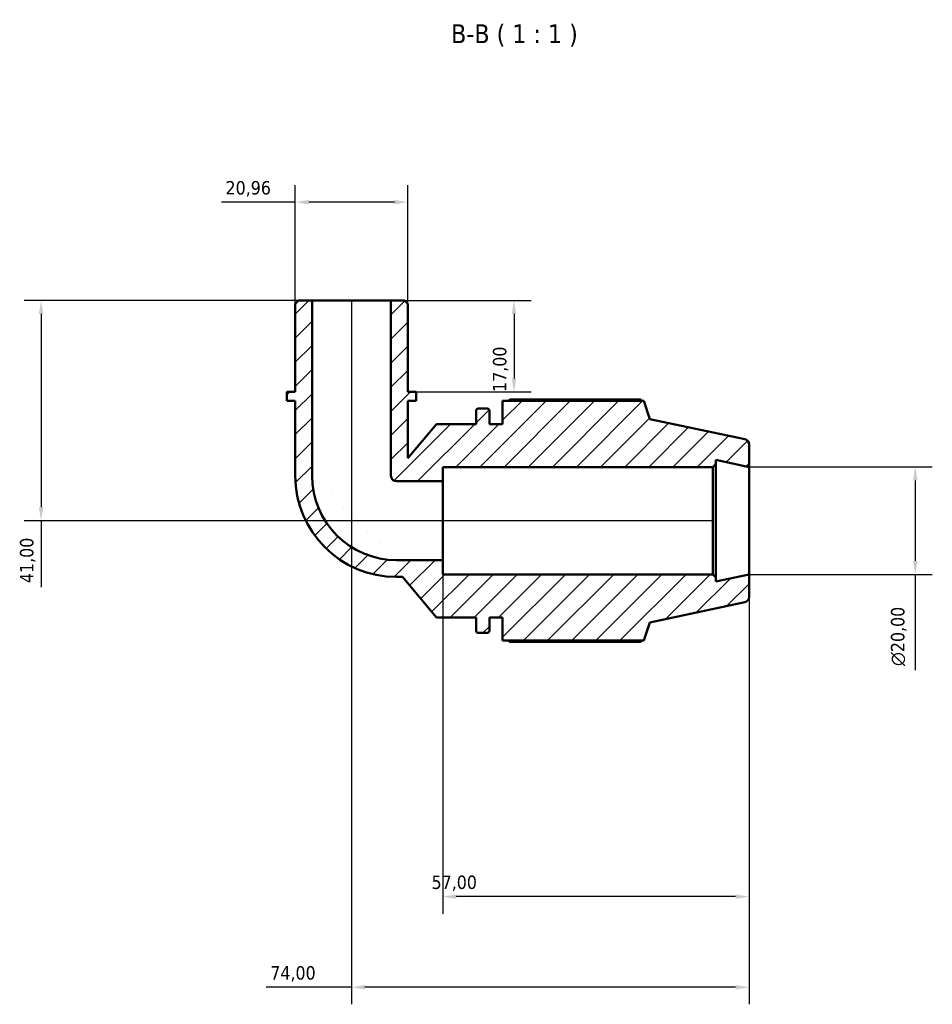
# Model space of a CAD drawing. Header units: millimetres. Extents: x 0 to 931, y 0 to 900.
# Tile 3 of 5: x 313 to 483, y 717 to 900. Entities that reach past the tile are written whole.
import ezdxf

# ---------------------------------------------------------------- set-up
doc = ezdxf.new("R2010")
doc.units = ezdxf.units.MM
for name, color, linetype, lineweight in [('Dimension (ISO)', 7, 'Continuous', 25), ('Hatch (ISO)', 7, 'Continuous', 18), ('Symbol (ISO)', 7, 'Continuous', 25), ('Visible (ISO)', 7, 'Continuous', 50)]:
    doc.layers.add(name, color=color, linetype=linetype, lineweight=lineweight)
doc.styles.add('Label Text (ISO)', font='tahoma.ttf')
doc.styles.add('Note Text (ISO)', font='tahoma.ttf')
doc.dimstyles.new('Default (ISO)', dxfattribs={"dimtxt": 2.5, "dimasz": 2.5, "dimexe": 3.175, "dimexo": 0, "dimgap": 0.762, "dimtad": 1, "dimrnd": 1e-08, "dimzin": 0, "dimtxsty": 'Note Text (ISO)', "dimcen": 0.09, "dimdle": 10, "dimclrd": 256, "dimclre": 256, "dimclrt": 232, "dimazin": 0, "dimtfac": 1.40208, "dimtmove": 0, "dimatfit": 3, "dimfxl": 1, "dimtolj": 1, "dimtzin": 0, "dimlwd": -1, "dimlwe": -1, "dimarcsym": 0})

# ---------------------------------------------------------------- blocks, each defined once
blk = doc.blocks.new('*D7')
at = {"layer": 'Defpoints', "color": 0, "transparency": 16777216}
for p in [(364.72, 866), (364.72, 847.06), (385.67, 847.06)]:
    blk.add_point(p, dxfattribs=at)
at = {"layer": 'Dimension (ISO)', "transparency": 16777216}
for p, q in [((364.72, 847.06), (364.72, 869.17)), ((385.67, 847.06), (385.67, 869.17)), ((364.72, 866), (350.98, 866)), ((383.17, 866), (367.22, 866))]:
    blk.add_line(p, q, dxfattribs=at)
for points in [[(367.22, 866.42), (367.22, 865.58), (364.72, 866)], [(383.17, 866.42), (383.17, 865.58), (385.67, 866)]]:
    blk.add_solid(points, dxfattribs=at)
at = {"layer": 'Dimension (ISO)', "color": 232, "true_color": 0xca0064, "transparency": 16777216, "insert": (351.74, 869.93), "char_height": 2.5, "attachment_point": 1, "style": 'Note Text (ISO)'}
blk.add_mtext('\\A1;20,96', dxfattribs=at)
blk = doc.blocks.new('*D8')
at = {"layer": 'Defpoints', "color": 0, "transparency": 16777216}
for p in [(382.53, 847.69), (387.24, 830.69), (405.44, 830.69)]:
    blk.add_point(p, dxfattribs=at)
at = {"layer": 'Dimension (ISO)', "transparency": 16777216}
for p, q in [((382.53, 847.69), (408.62, 847.69)), ((405.44, 845.19), (405.44, 833.19)), ((387.24, 830.69), (408.62, 830.69))]:
    blk.add_line(p, q, dxfattribs=at)
for points in [[(405.02, 845.19), (405.86, 845.19), (405.44, 847.69)], [(405.02, 833.19), (405.86, 833.19), (405.44, 830.69)]]:
    blk.add_solid(points, dxfattribs=at)
at = {"layer": 'Dimension (ISO)', "color": 232, "true_color": 0xca0064, "transparency": 16777216, "insert": (401.51, 830.67), "char_height": 2.5, "attachment_point": 1, "rotation": 90, "style": 'Note Text (ISO)'}
blk.add_mtext('\\A1;17,00', dxfattribs=at)
blk = doc.blocks.new('*D9')
at = {"layer": 'Defpoints', "color": 0, "transparency": 16777216}
for p in [(392.19, 799.35), (449.19, 796.69), (392.19, 736.69)]:
    blk.add_point(p, dxfattribs=at)
at = {"layer": 'Dimension (ISO)', "transparency": 16777216}
for p, q in [((392.19, 799.35), (392.19, 733.51)), ((449.19, 796.69), (449.19, 733.51)), ((446.69, 736.69), (394.69, 736.69))]:
    blk.add_line(p, q, dxfattribs=at)
for points in [[(394.69, 737.1), (394.69, 736.27), (392.19, 736.69)], [(446.69, 737.1), (446.69, 736.27), (449.19, 736.69)]]:
    blk.add_solid(points, dxfattribs=at)
at = {"layer": 'Dimension (ISO)', "color": 232, "true_color": 0xca0064, "transparency": 16777216, "insert": (390.09, 740.62), "char_height": 2.5, "attachment_point": 1, "style": 'Note Text (ISO)'}
blk.add_mtext('\\A1;57,00', dxfattribs=at)
blk = doc.blocks.new('*D10')
at = {"layer": 'Defpoints', "color": 0, "transparency": 16777216}
for p in [(375.19, 847.69), (449.19, 796.69), (375.19, 719.82)]:
    blk.add_point(p, dxfattribs=at)
at = {"layer": 'Dimension (ISO)', "transparency": 16777216}
for p, q in [((375.19, 847.69), (375.19, 716.64)), ((449.19, 796.69), (449.19, 716.64)), ((375.19, 719.82), (359.31, 719.82)), ((446.69, 719.82), (377.69, 719.82))]:
    blk.add_line(p, q, dxfattribs=at)
for points in [[(377.69, 720.24), (377.69, 719.4), (375.19, 719.82)], [(446.69, 720.24), (446.69, 719.4), (449.19, 719.82)]]:
    blk.add_solid(points, dxfattribs=at)
at = {"layer": 'Dimension (ISO)', "color": 232, "true_color": 0xca0064, "transparency": 16777216, "insert": (360.07, 723.75), "char_height": 2.5, "attachment_point": 1, "style": 'Note Text (ISO)'}
blk.add_mtext('\\A1;74,00', dxfattribs=at)
blk = doc.blocks.new('*D11')
at = {"layer": 'Defpoints', "color": 0, "transparency": 16777216}
for p in [(449.19, 816.69), (449.19, 796.69), (480.13, 796.69)]:
    blk.add_point(p, dxfattribs=at)
at = {"layer": 'Dimension (ISO)', "transparency": 16777216}
for p, q in [((449.19, 816.69), (483.3, 816.69)), ((480.13, 814.19), (480.13, 799.19)), ((449.19, 796.69), (483.3, 796.69)), ((480.13, 796.69), (480.13, 778.87))]:
    blk.add_line(p, q, dxfattribs=at)
for points in [[(479.71, 814.19), (480.55, 814.19), (480.13, 816.69)], [(479.71, 799.19), (480.55, 799.19), (480.13, 796.69)]]:
    blk.add_solid(points, dxfattribs=at)
at = {"layer": 'Dimension (ISO)', "color": 232, "true_color": 0xca0064, "transparency": 16777216, "insert": (475.61, 779.63), "char_height": 2.5, "attachment_point": 1, "rotation": 90, "style": 'Note Text (ISO)'}
blk.add_mtext('\\A1;\\fAIGDT|b0|i0;\\H2.5000;\\ln\\fTahoma|b0|i0;\\H2.5000;20,00', dxfattribs=at)
blk = doc.blocks.new('*D13')
at = {"layer": 'Defpoints', "color": 0, "transparency": 16777216}
for p in [(367.86, 847.69), (317.4, 806.69), (442.43, 806.69)]:
    blk.add_point(p, dxfattribs=at)
at = {"layer": 'Dimension (ISO)', "transparency": 16777216}
for p, q in [((367.86, 847.69), (314.23, 847.69)), ((317.4, 845.19), (317.4, 809.19)), ((442.43, 806.69), (314.23, 806.69)), ((317.4, 806.69), (317.4, 794.32))]:
    blk.add_line(p, q, dxfattribs=at)
for points in [[(316.98, 845.19), (317.82, 845.19), (317.4, 847.69)], [(316.98, 809.19), (317.82, 809.19), (317.4, 806.69)]]:
    blk.add_solid(points, dxfattribs=at)
at = {"layer": 'Dimension (ISO)', "color": 232, "true_color": 0xca0064, "transparency": 16777216, "insert": (313.47, 795.08), "char_height": 2.5, "attachment_point": 1, "rotation": 90, "style": 'Note Text (ISO)'}
blk.add_mtext('\\A1;41,00', dxfattribs=at)

msp = doc.modelspace()

# ---------------------------------------------------------------- hatches: boundary and pattern name
at = {"layer": 'Hatch (ISO)'}
h = msp.add_hatch(dxfattribs=at)
h.set_pattern_fill('ANSI31', color=256, scale=25.4, style=0)
h.set_pattern_definition([(45, (0, 0), (-2.245064, 2.245064), [])])
edge = h.paths.add_edge_path()
edge.add_line((385.6723, 847.0591), (385.0437, 847.6877))
edge.add_line((385.0437, 847.6877), (382.5291, 847.6877))
edge.add_line((382.5291, 847.6877), (382.5291, 815.0697))
edge.add_ellipse((383.5768, 815.0697), major_axis=(-1.0478, 0), ratio=1, start_angle=0, end_angle=90)
edge.add_line((383.5768, 814.022), (392.1948, 814.022))
edge.add_line((392.1948, 814.022), (392.1948, 816.6877))
edge.add_line((392.1948, 816.6877), (442.4281, 816.6877))
edge.add_line((442.4281, 816.6877), (443.0281, 817.2877))
edge.add_line((443.0281, 817.2877), (443.0281, 817.9985))
edge.add_line((443.0281, 817.9985), (449.1948, 816.6877))
edge.add_line((449.1948, 816.6877), (449.1948, 820.8779))
edge.add_ellipse((448.1948, 820.8779), major_axis=(1, 0), ratio=1, start_angle=0, end_angle=78)
edge.add_line((448.4027, 821.8561), (430.6948, 825.62))
edge.add_line((430.6948, 825.62), (429.5941, 829.0077))
edge.add_line((429.5941, 829.0077), (403.3148, 829.0077))
edge.add_line((403.3148, 829.0077), (403.3148, 824.6877))
edge.add_line((403.3148, 824.6877), (400.8481, 824.6877))
edge.add_line((400.8481, 824.6877), (400.8481, 827.1677))
edge.add_ellipse((400.4481, 827.1677), major_axis=(0.4, 0), ratio=1, start_angle=0, end_angle=90)
edge.add_line((400.4481, 827.5677), (398.7815, 827.5677))
edge.add_ellipse((398.7815, 827.1677), major_axis=(0, 0.4), ratio=1, start_angle=0, end_angle=90)
edge.add_line((398.3815, 827.1677), (398.3815, 824.6877))
edge.add_line((398.3815, 824.6877), (390.9815, 824.6877))
edge.add_line((390.9815, 824.6877), (385.6723, 818.3605))
edge.add_line((385.6723, 818.3605), (385.6723, 828.9877))
edge.add_line((385.6723, 828.9877), (387.2439, 828.9877))
edge.add_line((387.2439, 828.9877), (387.2439, 830.6877))
edge.add_line((387.2439, 830.6877), (385.6723, 830.6877))
edge.add_line((385.6723, 830.6877), (385.6723, 847.0591))
edge = h.paths.add_edge_path()
edge.add_line((365.346, 847.6877), (364.7173, 847.0591))
edge.add_line((364.7173, 847.0591), (364.7173, 830.6877))
edge.add_line((364.7173, 830.6877), (363.1457, 830.6877))
edge.add_line((363.1457, 830.6877), (363.1457, 828.9877))
edge.add_line((363.1457, 828.9877), (364.7173, 828.9877))
edge.add_line((364.7173, 828.9877), (364.7173, 815.0697))
edge.add_ellipse((383.5768, 815.0697), major_axis=(-18.8595, 0), ratio=1, start_angle=0, end_angle=90)
edge.add_line((383.5768, 796.2102), (384.6693, 796.2102))
edge.add_line((384.6693, 796.2102), (390.9815, 788.6877))
edge.add_line((390.9815, 788.6877), (398.3815, 788.6877))
edge.add_line((398.3815, 788.6877), (398.3815, 786.2077))
edge.add_ellipse((398.7815, 786.2077), major_axis=(-0.4, 0), ratio=1, start_angle=0, end_angle=90)
edge.add_line((398.7815, 785.8077), (400.4481, 785.8077))
edge.add_ellipse((400.4481, 786.2077), major_axis=(0, -0.4), ratio=1, start_angle=0, end_angle=90)
edge.add_line((400.8481, 786.2077), (400.8481, 788.6877))
edge.add_line((400.8481, 788.6877), (403.3148, 788.6877))
edge.add_line((403.3148, 788.6877), (403.3148, 784.3677))
edge.add_line((403.3148, 784.3677), (429.5941, 784.3677))
edge.add_line((429.5941, 784.3677), (430.6948, 787.7554))
edge.add_line((430.6948, 787.7554), (448.4027, 791.5194))
edge.add_ellipse((448.1948, 792.4975), major_axis=(0.2079, -0.9781), ratio=1, start_angle=0, end_angle=78)
edge.add_line((449.1948, 792.4975), (449.1948, 796.6877))
edge.add_line((449.1948, 796.6877), (443.0281, 795.377))
edge.add_line((443.0281, 795.377), (443.0281, 796.0877))
edge.add_line((443.0281, 796.0877), (442.4281, 796.6877))
edge.add_line((442.4281, 796.6877), (392.1948, 796.6877))
edge.add_line((392.1948, 796.6877), (392.1948, 799.3535))
edge.add_line((392.1948, 799.3535), (383.5768, 799.3535))
edge.add_ellipse((383.5768, 815.0697), major_axis=(0, -15.7163), ratio=1, start_angle=270, end_angle=360, ccw=False)
edge.add_line((367.8606, 815.0697), (367.8606, 847.6877))
edge.add_line((367.8606, 847.6877), (365.346, 847.6877))

# ---------------------------------------------------------------- linework, layer by layer
at = {"layer": 'Visible (ISO)'}
for p, q in [((365.346, 847.6877), (364.7173, 847.0591)), ((364.7173, 847.0591), (364.7173, 830.6877)), ((367.8606, 847.6877), (365.346, 847.6877)), ((367.8606, 815.0697), (367.8606, 847.6877)), ((382.5291, 847.6877), (367.8606, 847.6877)), ((385.0437, 847.6877), (382.5291, 847.6877)), ((382.5291, 847.6877), (382.5291, 815.0697)), ((385.6723, 847.0591), (385.0437, 847.6877)), ((385.6723, 830.6877), (385.6723, 847.0591)), ((364.7173, 830.6877), (363.1457, 830.6877)), ((363.1457, 830.6877), (363.1457, 828.9877)), ((387.2439, 830.6877), (385.6723, 830.6877)), ((387.2439, 828.9877), (387.2439, 830.6877)), ((363.1457, 828.9877), (364.7173, 828.9877)), ((364.7173, 828.9877), (364.7173, 815.0697)), ((385.6723, 818.3605), (385.6723, 828.9877)), ((385.6723, 828.9877), (387.2439, 828.9877)), ((429.5941, 829.0077), (403.3148, 829.0077)), ((403.3148, 829.0077), (403.3148, 824.6877)), ((429.0482, 829.27), (404.7548, 829.27)), ((430.6948, 825.62), (429.5941, 829.0077)), ((398.3815, 827.1677), (398.3815, 824.6877)), ((400.4481, 827.5677), (398.7815, 827.5677)), ((400.8481, 824.6877), (400.8481, 827.1677)), ((448.4027, 821.8561), (430.6948, 825.62)), ((390.9815, 824.6877), (385.6723, 818.3605)), ((398.3815, 824.6877), (390.9815, 824.6877)), ((403.3148, 824.6877), (400.8481, 824.6877)), ((449.1948, 816.6877), (449.1948, 820.8779)), ((443.0281, 817.2877), (443.0281, 817.9985)), ((443.0281, 817.9985), (449.1948, 816.6877)), ((392.1948, 814.022), (392.1948, 816.6877)), ((392.1948, 816.6877), (442.4281, 816.6877)), ((442.4281, 816.6877), (443.0281, 817.2877)), ((442.4281, 816.6877), (442.4281, 796.6877)), ((443.0281, 796.0877), (443.0281, 817.2877)), ((449.1948, 796.6877), (449.1948, 816.6877)), ((383.5768, 814.022), (392.1948, 814.022)), ((392.1948, 799.3535), (392.1948, 814.022)), ((392.1948, 799.3535), (383.5768, 799.3535)), ((392.1948, 796.6877), (392.1948, 799.3535)), ((383.5768, 796.2102), (384.6693, 796.2102)), ((384.6693, 796.2102), (390.9815, 788.6877)), ((442.4281, 796.6877), (392.1948, 796.6877)), ((443.0281, 796.0877), (442.4281, 796.6877)), ((449.1948, 796.6877), (443.0281, 795.377)), ((443.0281, 795.377), (443.0281, 796.0877)), ((449.1948, 792.4975), (449.1948, 796.6877)), ((430.6948, 787.7554), (448.4027, 791.5194)), ((390.9815, 788.6877), (398.3815, 788.6877)), ((398.3815, 788.6877), (398.3815, 786.2077)), ((400.8481, 786.2077), (400.8481, 788.6877)), ((400.8481, 788.6877), (403.3148, 788.6877)), ((403.3148, 788.6877), (403.3148, 784.3677)), ((429.5941, 784.3677), (430.6948, 787.7554)), ((398.7815, 785.8077), (400.4481, 785.8077)), ((403.3148, 784.3677), (429.5941, 784.3677)), ((404.7548, 784.1054), (429.0482, 784.1054))]:
    msp.add_line(p, q, dxfattribs=at)
for centre, radius, start, end in [((398.7815, 827.1677), 0.4, 90, 180), ((400.4481, 827.1677), 0.4, 0, 90), ((448.1948, 820.8779), 1, 0, 78), ((383.5768, 815.0697), 18.8595, 180, 270), ((383.5768, 815.0697), 15.7163, 180, 270), ((383.5768, 815.0697), 1.0478, 180, 270), ((448.1948, 792.4975), 1, 282, 0), ((398.7815, 786.2077), 0.4, 180, 270), ((400.4481, 786.2077), 0.4, 270, 0)]:
    msp.add_arc(centre, radius, start, end, dxfattribs=at)
for points, weights in [([(404.3365, 829.0077), (404.5421, 829.1377), (404.7548, 829.27)], [1.01326742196, 1.01565696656, 1.01790131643]), ([(429.1841, 829.0077), (429.1173, 829.1377), (429.0482, 829.27)], [1.00217486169, 1.00116100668, 1]), ([(404.7548, 784.1054), (404.5421, 784.2377), (404.3365, 784.3677)], [1.01790131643, 1.01565696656, 1.01326742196]), ([(429.0482, 784.1054), (429.1173, 784.2377), (429.1841, 784.3677)], [1, 1.00116100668, 1.00217486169])]:
    msp.add_rational_spline(points, weights, degree=2, dxfattribs=at)

# ---------------------------------------------------------------- texts
at = {"layer": 'Symbol (ISO)', "insert": (393.7313, 894.9778), "char_height": 3.5, "attachment_point": 7, "style": 'Label Text (ISO)'}
msp.add_mtext('B-B ( 1 : 1 )', dxfattribs=at)

# ---------------------------------------------------------------- dimensions: what is measured, and where the dimension line sits
at = {"layer": 'Dimension (ISO)'}
dim = msp.add_linear_dim(base=(364.7173062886, 865.9983476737), p1=(385.6723062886, 847.0590729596), p2=(364.7173062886, 847.0590729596), dimstyle='Default (ISO)', override={"dimdec": 2, "dimtp": 0, "dimtm": 0, "dimtdec": 2, "dimtofl": 0, "dimatfit": 2}, dxfattribs=at)
dim.commit()
dim.dimension.update_dxf_attribs({"geometry": '*D7', "text_midpoint": (355.8653062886, 865.9983476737), "dimtype": 160})
for base, p1, p2, angle, override, picture, middle in [((317.4001, 806.6877), (367.8606, 847.6877), (442.4281, 806.6877), 270, {"dimdec": 2, "dimtp": 0, "dimtm": 0, "dimtdec": 2, "dimtofl": 0, "dimatfit": 2}, '*D13', (317.4001, 799.2543)), ((375.1948, 719.8192), (449.1948, 796.6877), (375.1948, 847.6877), 180, {"dimdec": 2, "dimtp": 0, "dimtm": 0, "dimtdec": 2, "dimtofl": 0, "dimatfit": 2}, '*D10', (364.1948, 719.8192)), ((405.4412, 830.6877), (382.5291, 847.6877), (387.2439, 830.6877), 270, {"dimdec": 2, "dimtp": 0, "dimtm": 0, "dimtdec": 2, "dimtofl": 0, "dimatfit": 1}, '*D8', (405.4412, 834.6877)), ((392.1948, 736.6877), (449.1948, 796.6877), (392.1948, 799.3535), 180, {"dimdec": 2, "dimtp": 0, "dimtm": 0, "dimtdec": 2, "dimtofl": 0, "dimatfit": 1}, '*D9', (394.1948, 736.6877))]:
    dim = msp.add_linear_dim(base=base, p1=p1, p2=p2, angle=angle, dimstyle='Default (ISO)', override=override, dxfattribs=at)
    dim.commit()
    dim.dimension.update_dxf_attribs({"geometry": picture, "text_midpoint": middle, "dimtype": 160})
dim = msp.add_linear_dim(base=(480.1298, 796.6877), p1=(449.1948, 816.6877), p2=(449.1948, 796.6877), angle=90, text='\\fAIGDT|b0|i0;\\H2.5000;\\ln\\fTahoma|b0|i0;\\H2.5000;<>', dimstyle='Default (ISO)', override={"dimdec": 2, "dimtp": 0, "dimtm": 0, "dimtdec": 2, "dimtofl": 0, "dimatfit": 2}, dxfattribs=at)
dim.commit()
dim.dimension.update_dxf_attribs({"geometry": '*D11', "text_midpoint": (480.1298, 785.1877), "dimtype": 160})

doc.saveas('drawing.dxf')
